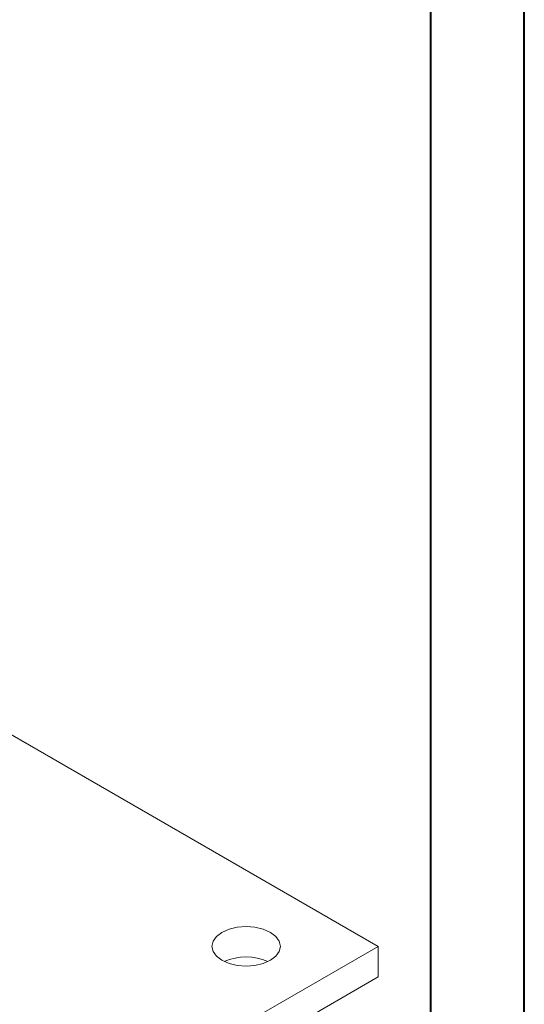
# Model space of a CAD drawing. Header units: millimetres. Extents: x 0 to 210, y 0 to 297.
# Tile 14 of 22: x 183 to 210, y 150 to 202. Entities that reach past the tile are written whole.
import ezdxf

# ---------------------------------------------------------------- set-up
doc = ezdxf.new("R2010")
doc.units = ezdxf.units.MM

msp = doc.modelspace()

# ---------------------------------------------------------------- linework, layer by layer
at = {"color": 7, "linetype": 'Continuous', "lineweight": 40}
for p, q in [((210.079, 0.215), (210.079, 297.215)), ((205.079, 5.215), (205.079, 292.215))]:
    msp.add_line(p, q, dxfattribs=at)
at = {"color": 7, "linetype": 'Continuous', "lineweight": 15}
for p, q in [((202.263, 152.791), (182.333, 164.296)), ((178.693, 139.184), (202.263, 152.791)), ((202.263, 152.791), (202.263, 151.158)), ((178.693, 137.551), (202.263, 151.158))]:
    msp.add_line(p, q, dxfattribs=at)
at = {"color": 7, "linetype": 'Continuous', "lineweight": 15, "flags": 128}
msp.add_lwpolyline([(193.896, 152.042), (194.276, 151.874), (194.718, 151.768), (195.192, 151.732), (195.667, 151.768), (196.109, 151.874), (196.489, 152.042), (196.78, 152.261), (196.963, 152.517), (197.026, 152.791), (196.963, 153.065), (196.78, 153.32), (196.489, 153.539), (196.109, 153.707), (195.667, 153.813), (195.192, 153.849), (194.718, 153.813), (194.276, 153.707), (193.896, 153.539), (193.605, 153.32), (193.422, 153.065), (193.359, 152.791), (193.422, 152.517), (193.605, 152.261), (193.896, 152.042)], dxfattribs=at)
at = {"color": 7, "linetype": 'Continuous', "lineweight": 15}
msp.add_arc((195.192, 149.377), 2.847, 65.8178, 114.1822, dxfattribs=at)

doc.saveas('drawing.dxf')
